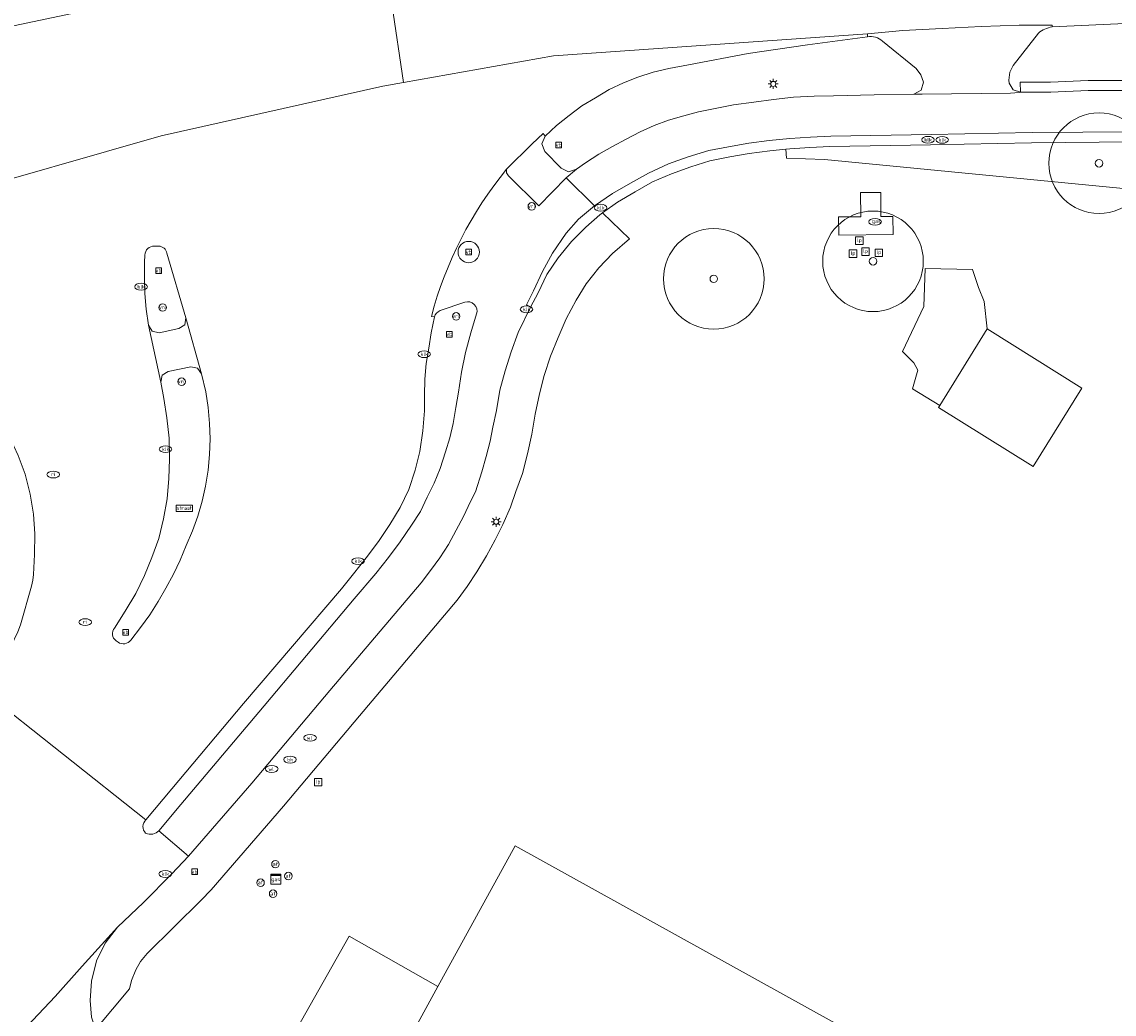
# Model space of a CAD drawing. Header units: metres. Extents: x 187482 to 189800, y 333582 to 335019.
# Tile 76 of 256: x 187676 to 187730, y 334364 to 334413. Entities that reach past the tile are written whole.
import ezdxf
from ezdxf.enums import TextEntityAlignment as Align

# ---------------------------------------------------------------- set-up
doc = ezdxf.new("R2010")
doc.units = ezdxf.units.M
doc.layers.get('0').update_dxf_attribs({"color": 252, "lineweight": 18})
for name, color, linetype, lineweight in [('B-WE-GR-BEPLANTING_CULTUUR_HEESTERS-GV', 252, 'Continuous', 18), ('B-WE-GR-BOOM-S', 252, 'Continuous', 18), ('B-WE-IE-MEUBILAIR-S', 252, 'Continuous', 18), ('B-WE-OG-BEBOUWING-GV', 252, 'Continuous', 18), ('B-WE-OG-TERREIN_BEGROEID-GV', 252, 'Continuous', 18), ('B-WE-OG-TERREIN_ERF-GV', 252, 'Continuous', 18), ('B-WE-OG-WEG-GV', 252, 'Continuous', 18), ('B-WE-VH-GESLOTENVERHARDING_ASFALT-GV', 252, 'Continuous', 18), ('B-WE-VH-GESLOTENVERHARDING_BETON-GV', 252, 'Continuous', 18), ('B-WE-VH-OPENVERHARDING_BETONSTRAATSTEEN-GV', 252, 'Continuous', 18), ('B-WE-VH-OPENVERHARDING_TEGEL-GV', 252, 'Continuous', 18)]:
    doc.layers.add(name, color=color, linetype=linetype, lineweight=lineweight)
doc.styles.add('NLCS-ISO', font='NLCS-ISO.ttf')

# ---------------------------------------------------------------- blocks, each defined once
blk = doc.blocks.new('SIE-MEUBILAIR_BORD_LOCATIEPAAL-SO')
blk.add_lwpolyline([(-0.75, -0.75), (0.75, -0.75), (0.75, 0.75), (-0.75, 0.75)], close=True)
at = {"style": 'NLCS-ISO'}
blk.add_text('lp', height=0.75, dxfattribs=at).set_placement((0.01, 0.12), align=Align.MIDDLE_CENTER)
blk = doc.blocks.new('SIE-MEUBILAIR_BORD_VERKEER-SO')
blk.add_lwpolyline([(-0.5625, -0.5625), (0.5625, -0.5625), (0.5625, 0.5625), (-0.5625, 0.5625)], close=True)
at = {"style": 'NLCS-ISO'}
blk.add_text('vb', height=0.75, dxfattribs=at).set_placement((0, 0), align=Align.MIDDLE_CENTER)
blk = doc.blocks.new('SIE-MEUBILAIR_BORD_STRAATNAAM-SO')
blk.add_lwpolyline([(-1.62, -0.62), (1.62, -0.62), (1.62, 0.62), (-1.62, 0.62)], close=True)
at = {"style": 'NLCS-ISO'}
blk.add_text('straat', height=0.75, dxfattribs=at).set_placement((0, 0.08), align=Align.MIDDLE_CENTER)
blk = doc.blocks.new('SIE-MEUBILAIR_KAST_GAS-SO')
for points in [[(-1, 1), (1, 1), (1, 0.84), (-1, 0.84)], [(-1, 0.76), (1, 0.76), (1, -1), (-1, -1)]]:
    blk.add_lwpolyline(points, close=True)
at = {"style": 'NLCS-ISO'}
blk.add_text('gas', height=0.75, dxfattribs=at).set_placement((0, 0), align=Align.MIDDLE_CENTER)
blk = doc.blocks.new('SIE-MEUBILAIR_PAAL_AFSLUITPAAL-SO')
blk.add_circle((0, 0), 0.75)
at = {"style": 'NLCS-ISO'}
blk.add_text('af', height=0.75, dxfattribs=at).set_placement((0, 0.05), align=Align.MIDDLE_CENTER)
blk = doc.blocks.new('SIE-MEUBILAIR_PAAL_VRI-SO')
blk.add_circle((0, 0), 0.75)
at = {"style": 'NLCS-ISO'}
blk.add_text('vri', height=0.75, dxfattribs=at).set_placement((-0.08, 0.07), align=Align.MIDDLE_CENTER)
blk = doc.blocks.new('SIE-MEUBILAIR_PAAL_LICHTMAST-SO')
for points in [[(-0.62, 0), (-1, 0)], [(-0.71, 0.71), (-0.44, 0.44)], [(0, 1), (0, 0.62)], [(0.44, 0.44), (0.71, 0.71)], [(1, 0), (0.62, 0)], [(-0.71, -0.71), (-0.44, -0.44)], [(0, -0.62), (0, -1)], [(0.44, -0.44), (0.71, -0.71)]]:
    blk.add_lwpolyline(points)
blk.add_circle((0, 0), 0.5)
blk = doc.blocks.new('SIE-MEUBILAIR_PUT_KOLK-SO')
blk.add_ellipse((0, 0), major_axis=(1.25, 0), ratio=0.54)
at = {"style": 'NLCS-ISO'}
blk.add_text('klk', height=0.75, dxfattribs=at).set_placement((0.03, 0), align=Align.MIDDLE_CENTER)
blk = doc.blocks.new('SIE-MEUBILAIR_PUT_WATERLEIDINGPUT-SO')
blk.add_ellipse((0, 0), major_axis=(1.25, 0), ratio=0.54)
at = {"style": 'NLCS-ISO'}
blk.add_text('wl', height=0.75, dxfattribs=at).set_placement((-0.14, 0), align=Align.MIDDLE_CENTER)
blk = doc.blocks.new('SIE-MEUBILAIR_PUT_RIOOLPUT-SO')
blk.add_ellipse((0, 0), major_axis=(1.25, 0), ratio=0.54)
at = {"style": 'NLCS-ISO'}
blk.add_text('ri', height=0.75, dxfattribs=at).set_placement((-0.04, 0.07), align=Align.MIDDLE_CENTER)
blk = doc.blocks.new('SIE-MEUBILAIR_PUT_BRANDKRAAN-SO')
blk.add_ellipse((0, 0), major_axis=(1.25, 0), ratio=0.54)
at = {"style": 'NLCS-ISO'}
blk.add_text('bk', height=0.75, dxfattribs=at).set_placement((0.03, 0), align=Align.MIDDLE_CENTER)
blk = doc.blocks.new('SIE-MEUBILAIR_PUT_GASPUT-SO')
blk.add_ellipse((0, 0), major_axis=(1.25, 0), ratio=0.54)
at = {"style": 'NLCS-ISO'}
blk.add_text('gas ', height=0.75, dxfattribs=at).set_placement((0.53, 0.16), align=Align.MIDDLE_CENTER)
blk = doc.blocks.new('SGR-BOOM_GBKN-SO')
at = {"color": 0, "linetype": 'ByBlock', "lineweight": 18}
for radius in [2, 0.15]:
    blk.add_circle((0, 0), radius, dxfattribs=at)

msp = doc.modelspace()

# ---------------------------------------------------------------- linework, layer by layer
at = {"layer": 'B-WE-GR-BEPLANTING_CULTUUR_HEESTERS-GV', "flags": 128}
msp.add_lwpolyline([(187735.012, 334409.77), (187734.032, 334409.828), (187732.457, 334409.882), (187730.699, 334409.919), (187728.883, 334409.909), (187727.014, 334409.827), (187725.512, 334409.828), (187725.532, 334409.328), (187727.025, 334409.327), (187728.895, 334409.409), (187730.695, 334409.419), (187732.443, 334409.382), (187734.009, 334409.329), (187734.983, 334409.271)], close=True, dxfattribs=at)
at = {"layer": 'B-WE-OG-BEBOUWING-GV', "flags": 128}
msp.add_lwpolyline([(187728.566, 334394.62), (187723.872, 334397.562), (187721.511, 334393.751), (187721.456, 334393.662), (187726.15, 334390.72)], close=True, dxfattribs=at)
at = {"layer": 'B-WE-OG-TERREIN_BEGROEID-GV', "flags": 128}
for points in [[(187746.848, 334402.974), (187715.785, 334405.991), (187713.9, 334406.056), (187713.862, 334406.493), (187713.069, 334406.423), (187712.048, 334406.292), (187711.079, 334406.126), (187710.08, 334405.915), (187709.142, 334405.624), (187708.179, 334405.273), (187707.24, 334404.868), (187706.371, 334404.384), (187705.505, 334403.86), (187704.744, 334403.341), (187706.093, 334402.04), (187705.243, 334401.314), (187704.568, 334400.594), (187703.94, 334399.806), (187703.435, 334398.997), (187702.954, 334398.073), (187702.556, 334397.139), (187702.168, 334396.203), (187701.86, 334395.251), (187701.622, 334394.334), (187701.413, 334393.323), (187701.239, 334392.332), (187701.02, 334391.357), (187700.784, 334390.378), (187700.439, 334389.477), (187700.182, 334388.712), (187699.799, 334387.845), (187699.42, 334387.085), (187698.982, 334386.291), (187698.507, 334385.498), (187698.026, 334384.757), (187697.524, 334384.085), (187692.67, 334378.334), (187688.902, 334373.84), (187685.303, 334369.687), (187684.812, 334369.177), (187682.122, 334366.52), (187681.785, 334366.115), (187681.559, 334365.708), (187681.339, 334365.181), (187681.242, 334364.756), (187679.562, 334362.736)], [(187668.642, 334380.479), (187672.664, 334379.524), (187673.026, 334379.467), (187673.443, 334379.499), (187673.808, 334379.618), (187673.855, 334379.659), (187674.124, 334379.895), (187674.48, 334380.405), (187675.507, 334382.128), (187675.701, 334382.504), (187675.828, 334382.864), (187676.374, 334384.775), (187676.448, 334385.08), (187676.477, 334385.362), (187676.518, 334386.356), (187676.536, 334387.377), (187676.479, 334388.35), (187676.303, 334389.353), (187676.064, 334390.342), (187675.704, 334391.278), (187675.274, 334392.194), (187674.522, 334393.316)], [(187688.718, 334361.292), (187692.154, 334367.373), (187696.565, 334364.884), (187700.414, 334371.872), (187723.042, 334359.322), (187732.996, 334362.993), (187736.967, 334372.199), (187741.014, 334381.232)]]:
    msp.add_lwpolyline(points, dxfattribs=at)
for points in [[(187716.494, 334402.228), (187716.486, 334403.128), (187717.586, 334403.138), (187717.576, 334404.338), (187718.576, 334404.347), (187718.586, 334403.147), (187719.186, 334403.152), (187719.194, 334402.252)], [(187721.456, 334393.662), (187721.511, 334393.751), (187720.151, 334394.594), (187720.422, 334395.507), (187720.224, 334395.875), (187719.662, 334396.438), (187720.72, 334398.685), (187720.792, 334400.564), (187723.144, 334400.523), (187723.43, 334399.619), (187723.72, 334398.921), (187723.872, 334397.562), (187728.566, 334394.62), (187726.15, 334390.72)]]:
    msp.add_lwpolyline(points, close=True, dxfattribs=at)
at = {"layer": 'B-WE-OG-TERREIN_ERF-GV', "flags": 128}
msp.add_lwpolyline([(187700.414, 334371.872), (187696.565, 334364.884), (187693.483, 334359.225), (187703.804, 334353.517), (187706.802, 334358.852), (187708.773, 334357.729), (187709.416, 334358.84), (187712.733, 334356.962), (187712.032, 334355.899), (187713.979, 334354.804), (187709.998, 334347.725), (187712.912, 334346.169), (187715.454, 334344.797), (187715.63, 334345.134), (187718.223, 334350.097), (187723.042, 334359.322)], close=True, dxfattribs=at)
at = {"layer": 'B-WE-OG-WEG-GV', "flags": 128}
for points in [[(187726.412, 334412.269), (187725.165, 334410.666), (187724.99, 334410.32), (187724.948, 334409.934), (187724.963, 334409.783), (187725.161, 334409.447), (187725.532, 334409.328), (187725.512, 334409.828), (187727.014, 334409.827), (187728.883, 334409.909), (187730.699, 334409.919), (187732.457, 334409.882), (187734.032, 334409.828), (187735.012, 334409.77), (187734.983, 334409.271), (187735.628, 334409.233), (187736.168, 334409.221), (187737.15, 334409.19), (187737.543, 334409.198), (187737.922, 334409.27), (187744.095, 334410.877)], [(187744.634, 334411.969), (187744.595, 334412.172), (187744.482, 334412.346), (187744.312, 334412.464), (187744.11, 334412.509), (187740.097, 334412.674), (187736.109, 334412.754), (187731.093, 334412.762), (187727.1, 334412.578)], [(187717.927, 334412.085), (187714.947, 334411.689), (187711.986, 334411.252), (187709.025, 334410.699), (187708.041, 334410.502), (187707.266, 334410.32), (187706.513, 334410.085), (187705.796, 334409.794), (187705.077, 334409.461), (187704.398, 334409.045), (187703.729, 334408.658), (187703.1, 334408.175), (187702.471, 334407.676), (187701.908, 334407.141), (187701.741, 334406.768), (187701.889, 334406.387), (187702.703, 334405.563), (187703.065, 334405.373), (187703.452, 334405.504), (187703.912, 334405.819), (187704.563, 334406.245), (187705.243, 334406.637), (187705.92, 334407.001), (187706.616, 334407.367), (187707.316, 334407.672), (187708.039, 334407.936), (187708.788, 334408.155), (187709.53, 334408.347), (187710.276, 334408.511), (187711.256, 334408.704), (187712.275, 334408.841), (187713.245, 334408.97), (187714.247, 334409.084), (187715.267, 334409.137), (187716.24, 334409.149), (187718.26, 334409.195), (187720.224, 334409.233), (187720.597, 334409.425), (187720.708, 334409.829), (187720.574, 334410.196), (187720.338, 334410.507)], [(187720.338, 334410.507), (187718.665, 334411.867)], [(187731.1, 334406.863), (187726.067, 334406.807), (187721.055, 334406.713), (187716.043, 334406.637), (187715.054, 334406.583), (187714.058, 334406.51), (187713.862, 334406.493), (187713.9, 334406.056), (187715.785, 334405.991), (187746.848, 334402.974)]]:
    msp.add_lwpolyline(points, dxfattribs=at)
at = {"layer": 'B-WE-OG-WEG-GV'}
for points in [[(187727.1, 334412.578, 0.119946), (187726.412, 334412.269)], [(187718.665, 334411.867, 0.240979), (187717.927, 334412.085)]]:
    msp.add_lwpolyline(points, format="xyb", dxfattribs=at)
at = {"layer": 'B-WE-VH-GESLOTENVERHARDING_ASFALT-GV', "flags": 128}
for points in [[(187666.163, 334410.391), (187667.678, 334410.982), (187693.421, 334416.426), (187692.333, 334421.435), (187689.73, 334421.161), (187681.374, 334419.517), (187671.746, 334417.07), (187671.53, 334416.962), (187668.651, 334416.109), (187665.759, 334415.264), (187662.901, 334414.395), (187660.049, 334413.54), (187656.894, 334412.562)], [(187657.284, 334395.596), (187659.525, 334396.369), (187662.343, 334397.341), (187662.895, 334397.542), (187663.309, 334397.637), (187662.164, 334400.985), (187672.047, 334404.073), (187682.811, 334407.161), (187693.841, 334409.632), (187694.857, 334409.812), (187694.279, 334413.721), (187693.421, 334416.426), (187667.678, 334410.982), (187666.163, 334410.391)], [(187694.279, 334413.721), (187694.857, 334409.812), (187702.312, 334411.132), (187717.924, 334412.237), (187719.682, 334412.396), (187721.629, 334412.495), (187723.567, 334412.6), (187725.467, 334412.661), (187727.1, 334412.657), (187727.1, 334412.578), (187731.093, 334412.762)], [(187699.982, 334405.504), (187701.263, 334406.766), (187701.798, 334407.277), (187701.908, 334407.141), (187702.471, 334407.676), (187703.1, 334408.175), (187703.729, 334408.658), (187704.398, 334409.045), (187705.077, 334409.461), (187705.796, 334409.794), (187706.513, 334410.085), (187707.266, 334410.32), (187708.041, 334410.502), (187709.025, 334410.699), (187711.986, 334411.252), (187714.947, 334411.689), (187717.927, 334412.085), (187717.924, 334412.237), (187702.312, 334411.132), (187694.857, 334409.812), (187693.841, 334409.632), (187682.811, 334407.161), (187672.047, 334404.073)], [(187730.695, 334409.419), (187728.895, 334409.409), (187727.025, 334409.327), (187725.532, 334409.328), (187725.461, 334409.316), (187725.028, 334409.286), (187720.632, 334409.23), (187720.224, 334409.233), (187718.26, 334409.195), (187716.24, 334409.149), (187715.267, 334409.137), (187714.247, 334409.084), (187713.245, 334408.97), (187712.275, 334408.841), (187711.256, 334408.704), (187710.276, 334408.511), (187709.53, 334408.347), (187708.788, 334408.155), (187708.039, 334407.936), (187707.316, 334407.672), (187706.616, 334407.367), (187705.92, 334407.001), (187705.243, 334406.637), (187704.563, 334406.245), (187703.912, 334405.819), (187703.452, 334405.504), (187702.946, 334405.079), (187704.347, 334403.675), (187705.249, 334404.301), (187706.143, 334404.814), (187707.04, 334405.313), (187708.036, 334405.772), (187709.011, 334406.124), (187710.034, 334406.427), (187711.015, 334406.614), (187712.031, 334406.795), (187713.04, 334406.934), (187714.062, 334407.027), (187715.094, 334407.102), (187716.107, 334407.14), (187721.084, 334407.231), (187726.109, 334407.327), (187731.142, 334407.356)], [(187702.267, 334401.329), (187702.95, 334402.323), (187703.566, 334403.02), (187704.347, 334403.675), (187702.946, 334405.079), (187701.59, 334403.689), (187700.086, 334405.17), (187699.975, 334405.328), (187699.982, 334405.504)], [(187682.486, 334401.671), (187682.691, 334401.678)], [(187680.497, 334382.695), (187681.03, 334383.536), (187681.559, 334384.421), (187681.983, 334385.313), (187682.356, 334386.203), (187682.697, 334387.148), (187682.929, 334388.119), (187683.119, 334389.115), (187683.207, 334390.128), (187683.24, 334391.097), (187683.213, 334392.129), (187683.095, 334393.15), (187682.951, 334394.111), (187682.801, 334394.918), (187682.192, 334397.75), (187682.072, 334398.54), (187682.014, 334399.327), (187681.996, 334400.094), (187681.987, 334400.885), (187682.012, 334401.238)], [(187683.108, 334401.323), (187684.046, 334398.111), (187684.821, 334395.338), (187685.034, 334394.434), (187685.158, 334393.655), (187685.227, 334392.871), (187685.255, 334392.097), (187685.227, 334391.324), (187685.154, 334390.536), (187685.017, 334389.75), (187684.856, 334388.996), (187684.633, 334388.253), (187684.376, 334387.525), (187684.069, 334386.804), (187683.764, 334386.069), (187683.425, 334385.371), (187683.054, 334384.675), (187682.664, 334384.01), (187682.25, 334383.357), (187681.786, 334382.731), (187681.317, 334382.087)], [(187698.493, 334398.309), (187698.207, 334397.364), (187697.947, 334396.393), (187697.738, 334395.418), (187697.602, 334394.419), (187697.47, 334393.662), (187697.333, 334392.869), (187697.162, 334392.149), (187696.944, 334391.462), (187696.681, 334390.625), (187696.378, 334389.897), (187696.045, 334389.196), (187695.706, 334388.497), (187695.257, 334387.817), (187694.701, 334386.988), (187694.117, 334386.195), (187693.485, 334385.402), (187692.411, 334384.151), (187687.665, 334378.516), (187683.791, 334373.93), (187682.709, 334372.621), (187684.172, 334371.352), (187687.322, 334374.983), (187691.197, 334379.589), (187695.739, 334384.946), (187696.202, 334385.555), (187696.661, 334386.192), (187697.094, 334386.855), (187697.486, 334387.564), (187697.848, 334388.248), (187698.189, 334388.98), (187698.434, 334389.465), (187698.752, 334390.46), (187698.969, 334391.215), (187699.175, 334391.984), (187699.303, 334392.681), (187699.492, 334393.515), (187699.657, 334394.527), (187699.917, 334395.485), (187700.205, 334396.418), (187700.559, 334397.385), (187701.179, 334398.645), (187700.978, 334398.762), (187701.315, 334399.462), (187701.77, 334400.418), (187702.267, 334401.329)], [(187696.679, 334398.474), (187697.908, 334398.894)], [(187673.855, 334379.659), (187682.063, 334373.161), (187683.351, 334374.699), (187686.909, 334378.942), (187691.773, 334384.649), (187692.385, 334385.398), (187693.011, 334386.19), (187693.619, 334386.992), (187694.182, 334387.839), (187694.699, 334388.682), (187695.13, 334389.59), (187695.438, 334390.55), (187695.675, 334391.47), (187695.828, 334392.495), (187695.909, 334393.485), (187695.907, 334394.247), (187695.926, 334395.065), (187695.984, 334395.843), (187696.114, 334396.601), (187696.235, 334397.367), (187696.402, 334398.158)], [(187696.252, 334398.19), (187696.402, 334398.158)], [(187696.402, 334398.158), (187696.252, 334398.19)], [(187675.704, 334391.278), (187676.064, 334390.342), (187676.303, 334389.353), (187676.479, 334388.35), (187676.536, 334387.377), (187676.518, 334386.356), (187676.477, 334385.362), (187676.448, 334385.08), (187676.374, 334384.775), (187675.828, 334382.864)], [(187680.674, 334381.987), (187680.584, 334382.062)], [(187682.063, 334373.161), (187673.855, 334379.659), (187673.808, 334379.618), (187673.443, 334379.499), (187673.026, 334379.467), (187672.664, 334379.524), (187668.642, 334380.479)], [(187641.558, 334322.829), (187655.758, 334339.587), (187668.062, 334354.061), (187668.75, 334354.781), (187670.757, 334356.962), (187672.121, 334358.457), (187673.471, 334359.94), (187674.832, 334361.394), (187676.162, 334362.914), (187677.557, 334364.388), (187678.886, 334365.89), (187680.655, 334367.836), (187681.939, 334369.062), (187683.355, 334370.486), (187684.172, 334371.352), (187682.709, 334372.621)], [(187681.886, 334332.857), (187682.682, 334336.627), (187682.495, 334336.664), (187684.177, 334342.129), (187685.062, 334344.581), (187686.281, 334346.885), (187692.381, 334357.721), (187693.483, 334359.225), (187696.565, 334364.884), (187692.154, 334367.373), (187688.718, 334361.292)]]:
    msp.add_lwpolyline(points, dxfattribs=at)
at = {"layer": 'B-WE-VH-GESLOTENVERHARDING_ASFALT-GV'}
for points in [[(187699.982, 334405.504, 0.107201), (187696.252, 334398.19)], [(187696.252, 334398.19, -0.107201), (187699.982, 334405.504)], [(187682.012, 334401.238, -0.442061), (187682.486, 334401.671)], [(187682.691, 334401.678, -0.360278), (187683.108, 334401.323)], [(187698.104, 334400.854, -1), (187698.104, 334401.914)], [(187698.104, 334401.914, -1), (187698.104, 334400.854)], [(187697.908, 334398.894, -0.617094), (187698.493, 334398.309)], [(187696.402, 334398.158, -0.224311), (187696.679, 334398.474)], [(187680.584, 334382.062, -0.459931), (187680.497, 334382.695)], [(187681.317, 334382.087, -0.3671), (187680.674, 334381.987)], [(187682.047, 334372.505, -0.445155), (187682.063, 334373.161)], [(187682.709, 334372.621, -0.329254), (187682.047, 334372.505)]]:
    msp.add_lwpolyline(points, format="xyb", dxfattribs=at)
at = {"layer": 'B-WE-VH-GESLOTENVERHARDING_ASFALT-GV', "flags": 128}
msp.add_lwpolyline([(187684.046, 334398.111), (187683.99, 334397.771), (187683.702, 334397.583), (187682.714, 334397.377), (187682.369, 334397.447), (187682.192, 334397.75), (187682.801, 334394.918), (187682.875, 334395.263), (187683.172, 334395.452), (187684.294, 334395.682), (187684.624, 334395.612), (187684.821, 334395.338)], close=True, dxfattribs=at)
at = {"layer": 'B-WE-VH-GESLOTENVERHARDING_BETON-GV'}
for points in [[(187698.104, 334401.914, 1), (187698.104, 334400.854)], [(187698.104, 334400.854, 1), (187698.104, 334401.914)]]:
    msp.add_lwpolyline(points, format="xyb", dxfattribs=at)
at = {"layer": 'B-WE-VH-OPENVERHARDING_BETONSTRAATSTEEN-GV', "flags": 128}
for points in [[(187727.1, 334412.578), (187727.1, 334412.657), (187725.467, 334412.661), (187723.567, 334412.6), (187721.629, 334412.495), (187719.682, 334412.396), (187717.924, 334412.237), (187717.927, 334412.085)], [(187718.665, 334411.867), (187720.338, 334410.507), (187720.574, 334410.196), (187720.708, 334409.829), (187720.597, 334409.425), (187720.224, 334409.233), (187720.632, 334409.23), (187725.028, 334409.286), (187725.461, 334409.316), (187725.532, 334409.328), (187725.161, 334409.447), (187724.963, 334409.783), (187724.948, 334409.934), (187724.99, 334410.32), (187725.165, 334410.666), (187726.412, 334412.269)], [(187731.142, 334407.356), (187726.109, 334407.327), (187721.084, 334407.231), (187716.107, 334407.14), (187715.094, 334407.102), (187714.062, 334407.027), (187713.04, 334406.934), (187712.031, 334406.795), (187711.015, 334406.614), (187710.034, 334406.427), (187709.011, 334406.124), (187708.036, 334405.772), (187707.04, 334405.313), (187706.143, 334404.814), (187705.249, 334404.301), (187704.347, 334403.675), (187703.566, 334403.02), (187702.95, 334402.323), (187702.267, 334401.329), (187701.77, 334400.418), (187701.315, 334399.462), (187700.978, 334398.762), (187701.179, 334398.645), (187701.559, 334399.364), (187701.992, 334400.264), (187702.555, 334401.102), (187703.213, 334401.905), (187703.921, 334402.619), (187704.623, 334403.235), (187704.744, 334403.341), (187705.505, 334403.86), (187706.371, 334404.384), (187707.24, 334404.868), (187708.179, 334405.273), (187709.142, 334405.624), (187710.08, 334405.915), (187711.079, 334406.126), (187712.048, 334406.292), (187713.069, 334406.423), (187713.862, 334406.493), (187714.058, 334406.51), (187715.054, 334406.583), (187716.043, 334406.637), (187721.055, 334406.713), (187726.067, 334406.807), (187731.1, 334406.863)], [(187682.691, 334401.678), (187682.486, 334401.671)], [(187682.012, 334401.238), (187681.987, 334400.885), (187681.996, 334400.094), (187682.014, 334399.327), (187682.072, 334398.54), (187682.192, 334397.75), (187682.369, 334397.447), (187682.714, 334397.377), (187683.702, 334397.583), (187683.99, 334397.771), (187684.046, 334398.111)], [(187684.046, 334398.111), (187683.108, 334401.323)], [(187697.908, 334398.894), (187696.679, 334398.474)], [(187696.402, 334398.158), (187696.235, 334397.367), (187696.114, 334396.601), (187695.984, 334395.843), (187695.926, 334395.065), (187695.907, 334394.247), (187695.909, 334393.485), (187695.828, 334392.495), (187695.675, 334391.47), (187695.438, 334390.55), (187695.13, 334389.59), (187694.699, 334388.682), (187694.182, 334387.839), (187693.619, 334386.992), (187693.011, 334386.19), (187692.385, 334385.398), (187691.773, 334384.649), (187686.909, 334378.942), (187683.351, 334374.699), (187682.063, 334373.161)], [(187696.045, 334389.196), (187696.378, 334389.897), (187696.681, 334390.625), (187696.944, 334391.462), (187697.162, 334392.149), (187697.333, 334392.869), (187697.47, 334393.662), (187697.602, 334394.419), (187697.738, 334395.418), (187697.947, 334396.393), (187698.207, 334397.364), (187698.493, 334398.309)], [(187685.227, 334391.324), (187685.255, 334392.097), (187685.227, 334392.871), (187685.158, 334393.655), (187685.034, 334394.434), (187684.821, 334395.338), (187684.624, 334395.612), (187684.294, 334395.682), (187683.172, 334395.452), (187682.875, 334395.263), (187682.801, 334394.918), (187682.951, 334394.111), (187683.095, 334393.15), (187683.213, 334392.129), (187683.24, 334391.097), (187683.207, 334390.128), (187683.119, 334389.115), (187682.929, 334388.119), (187682.697, 334387.148), (187682.356, 334386.203), (187681.983, 334385.313), (187681.559, 334384.421), (187681.03, 334383.536), (187680.497, 334382.695)], [(187681.317, 334382.087), (187681.786, 334382.731), (187682.25, 334383.357), (187682.664, 334384.01), (187683.054, 334384.675), (187683.425, 334385.371), (187683.764, 334386.069), (187684.069, 334386.804), (187684.376, 334387.525), (187684.633, 334388.253), (187684.856, 334388.996), (187685.017, 334389.75), (187685.154, 334390.536), (187685.227, 334391.324)], [(187682.709, 334372.621), (187683.791, 334373.93), (187687.665, 334378.516), (187692.411, 334384.151), (187693.485, 334385.402), (187694.117, 334386.195), (187694.701, 334386.988), (187695.257, 334387.817), (187695.706, 334388.497), (187696.045, 334389.196)], [(187680.584, 334382.062), (187680.674, 334381.987)]]:
    msp.add_lwpolyline(points, dxfattribs=at)
at = {"layer": 'B-WE-VH-OPENVERHARDING_BETONSTRAATSTEEN-GV'}
for points in [[(187726.412, 334412.269, -0.119946), (187727.1, 334412.578)], [(187717.927, 334412.085, -0.240979), (187718.665, 334411.867)], [(187682.486, 334401.671, 0.442061), (187682.012, 334401.238)], [(187683.108, 334401.323, 0.360278), (187682.691, 334401.678)], [(187698.493, 334398.309, 0.617094), (187697.908, 334398.894)], [(187696.679, 334398.474, 0.224311), (187696.402, 334398.158)], [(187680.497, 334382.695, 0.459931), (187680.584, 334382.062)], [(187680.674, 334381.987, 0.3671), (187681.317, 334382.087)], [(187682.063, 334373.161, 0.445155), (187682.047, 334372.505)], [(187682.047, 334372.505, 0.329254), (187682.709, 334372.621)]]:
    msp.add_lwpolyline(points, format="xyb", dxfattribs=at)
at = {"layer": 'B-WE-VH-OPENVERHARDING_BETONSTRAATSTEEN-GV', "flags": 128}
for points in [[(187718.576, 334404.347), (187717.576, 334404.338), (187717.586, 334403.138), (187716.486, 334403.128), (187716.494, 334402.228), (187719.194, 334402.252), (187719.186, 334403.152), (187718.586, 334403.147)], [(187723.72, 334398.921), (187723.43, 334399.619), (187723.144, 334400.523), (187720.792, 334400.564), (187720.72, 334398.685), (187719.662, 334396.438), (187720.224, 334395.875), (187720.422, 334395.507), (187720.151, 334394.594), (187721.511, 334393.751), (187723.872, 334397.562)], [(187679.562, 334362.736), (187679.363, 334363.357), (187679.284, 334364.182), (187679.35, 334365.143), (187679.599, 334366.147), (187680.043, 334367.028), (187680.655, 334367.836), (187678.886, 334365.89), (187677.557, 334364.388), (187676.162, 334362.914), (187674.832, 334361.394), (187673.471, 334359.94), (187672.121, 334358.457), (187670.757, 334356.962), (187668.75, 334354.781), (187669.463, 334355.466), (187670.265, 334356.046), (187671.182, 334356.496), (187672.134, 334356.826), (187673.126, 334356.995), (187674.143, 334357.063), (187674.951, 334357.124), (187676.064, 334358.283)]]:
    msp.add_lwpolyline(points, close=True, dxfattribs=at)
at = {"layer": 'B-WE-VH-OPENVERHARDING_TEGEL-GV', "flags": 128}
msp.add_lwpolyline([(187701.889, 334406.387), (187701.741, 334406.768), (187701.908, 334407.141), (187701.798, 334407.277), (187701.263, 334406.766), (187699.982, 334405.504), (187699.975, 334405.328), (187700.086, 334405.17), (187701.59, 334403.689), (187702.946, 334405.079), (187703.452, 334405.504), (187703.065, 334405.373), (187702.703, 334405.563)], close=True, dxfattribs=at)
msp.add_lwpolyline([(187679.562, 334362.736), (187681.242, 334364.756), (187681.339, 334365.181), (187681.559, 334365.708), (187681.785, 334366.115), (187682.122, 334366.52), (187684.812, 334369.177), (187685.303, 334369.687), (187688.902, 334373.84), (187692.67, 334378.334), (187697.524, 334384.085), (187698.026, 334384.757), (187698.507, 334385.498), (187698.982, 334386.291), (187699.42, 334387.085), (187699.799, 334387.845), (187700.182, 334388.712), (187700.439, 334389.477), (187700.784, 334390.378), (187701.02, 334391.357), (187701.239, 334392.332), (187701.413, 334393.323), (187701.622, 334394.334), (187701.86, 334395.251), (187702.168, 334396.203), (187702.556, 334397.139), (187702.954, 334398.073), (187703.435, 334398.997), (187703.94, 334399.806), (187704.568, 334400.594), (187705.243, 334401.314), (187706.093, 334402.04), (187704.744, 334403.341), (187704.623, 334403.235), (187703.921, 334402.619), (187703.213, 334401.905), (187702.555, 334401.102), (187701.992, 334400.264), (187701.559, 334399.364), (187701.179, 334398.645), (187700.559, 334397.385), (187700.205, 334396.418), (187699.917, 334395.485), (187699.657, 334394.527), (187699.492, 334393.515), (187699.303, 334392.681), (187699.175, 334391.984), (187698.969, 334391.215), (187698.752, 334390.46), (187698.434, 334389.465), (187698.189, 334388.98), (187697.848, 334388.248), (187697.486, 334387.564), (187697.094, 334386.855), (187696.661, 334386.192), (187696.202, 334385.555), (187695.739, 334384.946), (187691.197, 334379.589), (187687.322, 334374.983), (187684.172, 334371.352), (187683.355, 334370.486), (187681.939, 334369.062), (187680.655, 334367.836), (187680.043, 334367.028), (187679.599, 334366.147), (187679.35, 334365.143), (187679.284, 334364.182), (187679.363, 334363.357)], dxfattribs=at)

# ---------------------------------------------------------------- block references
at = {"layer": 'B-WE-GR-BOOM-S', "xscale": 1.25, "yscale": 1.25, "zscale": 1.25}
for p in [(187729.43, 334405.8), (187718.196, 334400.925), (187710.282, 334400.053)]:
    msp.add_blockref('SGR-BOOM_GBKN-SO', p, dxfattribs=at)
at = {"layer": 'B-WE-IE-MEUBILAIR-S', "xscale": 0.25, "yscale": 0.25, "zscale": 0.25}
for name, p in [('SIE-MEUBILAIR_PAAL_LICHTMAST-SO', (187713.239, 334409.74)), ('SIE-MEUBILAIR_BORD_VERKEER-SO', (187702.576, 334406.712)), ('SIE-MEUBILAIR_PUT_KOLK-SO', (187720.928, 334406.967)), ('SIE-MEUBILAIR_PUT_KOLK-SO', (187721.631, 334406.961)), ('SIE-MEUBILAIR_PAAL_VRI-SO', (187701.237, 334403.656)), ('SIE-MEUBILAIR_PUT_KOLK-SO', (187704.655, 334403.59)), ('SIE-MEUBILAIR_PUT_GASPUT-SO', (187718.299, 334402.886)), ('SIE-MEUBILAIR_BORD_LOCATIEPAAL-SO', (187717.519, 334401.947)), ('SIE-MEUBILAIR_BORD_VERKEER-SO', (187698.104, 334401.384)), ('SIE-MEUBILAIR_BORD_LOCATIEPAAL-SO', (187717.201, 334401.302)), ('SIE-MEUBILAIR_BORD_LOCATIEPAAL-SO', (187717.821, 334401.408)), ('SIE-MEUBILAIR_BORD_LOCATIEPAAL-SO', (187718.482, 334401.349)), ('SIE-MEUBILAIR_BORD_VERKEER-SO', (187682.691, 334400.468)), ('SIE-MEUBILAIR_PUT_KOLK-SO', (187681.819, 334399.663)), ('SIE-MEUBILAIR_PAAL_VRI-SO', (187682.897, 334398.629)), ('SIE-MEUBILAIR_PUT_KOLK-SO', (187700.973, 334398.538)), ('SIE-MEUBILAIR_PAAL_VRI-SO', (187697.48, 334398.188)), ('SIE-MEUBILAIR_BORD_VERKEER-SO', (187697.142, 334397.303)), ('SIE-MEUBILAIR_PUT_KOLK-SO', (187695.888, 334396.307)), ('SIE-MEUBILAIR_PAAL_VRI-SO', (187683.833, 334394.938)), ('SIE-MEUBILAIR_PUT_KOLK-SO', (187683.032, 334391.588)), ('SIE-MEUBILAIR_PUT_RIOOLPUT-SO', (187677.457, 334390.326)), ('SIE-MEUBILAIR_BORD_STRAATNAAM-SO', (187683.964, 334388.644)), ('SIE-MEUBILAIR_PAAL_LICHTMAST-SO', (187699.469, 334387.981)), ('SIE-MEUBILAIR_PUT_KOLK-SO', (187692.606, 334386.021)), ('SIE-MEUBILAIR_PUT_RIOOLPUT-SO', (187679.044, 334382.993)), ('SIE-MEUBILAIR_BORD_VERKEER-SO', (187681.05, 334382.489)), ('SIE-MEUBILAIR_PUT_WATERLEIDINGPUT-SO', (187690.219, 334377.241)), ('SIE-MEUBILAIR_PUT_BRANDKRAAN-SO', (187689.223, 334376.157)), ('SIE-MEUBILAIR_PUT_WATERLEIDINGPUT-SO', (187688.315, 334375.691)), ('SIE-MEUBILAIR_BORD_LOCATIEPAAL-SO', (187690.619, 334375.036)), ('SIE-MEUBILAIR_PAAL_AFSLUITPAAL-SO', (187688.499, 334370.959)), ('SIE-MEUBILAIR_PUT_KOLK-SO', (187683.02, 334370.473)), ('SIE-MEUBILAIR_BORD_VERKEER-SO', (187684.476, 334370.582)), ('SIE-MEUBILAIR_KAST_GAS-SO', (187688.515, 334370.208)), ('SIE-MEUBILAIR_PAAL_AFSLUITPAAL-SO', (187689.141, 334370.368)), ('SIE-MEUBILAIR_PAAL_AFSLUITPAAL-SO', (187687.757, 334370.04)), ('SIE-MEUBILAIR_PAAL_AFSLUITPAAL-SO', (187688.382, 334369.49))]:
    msp.add_blockref(name, p, dxfattribs=at)

doc.saveas('drawing.dxf')
